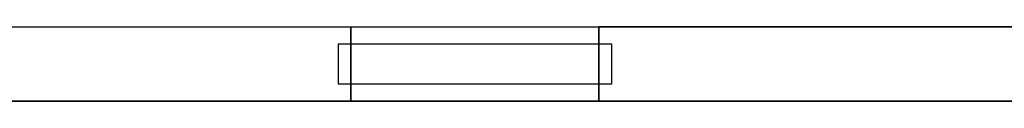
# Model space of a CAD drawing. Header units: millimetres. Extents: x -35 to 33166, y -35 to 31591.
# Tile 29 of 36: x 25572 to 29369, y 7132 to 7418. Entities that reach past the tile are written whole.
import ezdxf

# ---------------------------------------------------------------- set-up
doc = ezdxf.new("R2010")
doc.units = ezdxf.units.MM
doc.header["$LTSCALE"] = 25.4
doc.layers.get('0').update_dxf_attribs({"true_color": 0xffffff})
for name, color, linetype, true_color in [('end caps & lintels', 7, 'Continuous', 0xffa500), ('Walls - L1', 7, 'Continuous', 0xb4b464), ('Walls - L2', 7, 'Continuous', 0x64ff64)]:
    doc.layers.add(name, color=color, linetype=linetype, true_color=true_color)

# ---------------------------------------------------------------- blocks, each defined once
blk = doc.blocks.new('GF-ID05_LeftCap_6in_1')
for p, q in [((0, 152.4), (0, 0)), ((50, 152.4), (0, 152.4)), ((50, 152.4, 457.2), (0, 152.4, 457.2)), ((0, 152.4, 457.2), (0, 0, 457.2)), ((0, 152.4), (0, 152.4, 457.2)), ((50, 0), (50, 152.4)), ((50, 0, 457.2), (50, 152.4, 457.2)), ((50, 152.4), (50, 152.4, 457.2)), ((0, 0), (50, 0)), ((0, 0, 457.2), (50, 0, 457.2)), ((0, 0), (0, 0, 457.2)), ((50, 0), (50, 0, 457.2))]:
    blk.add_line(p, q)
blk = doc.blocks.new('GF-ID05_LeftCap_6in_2')
for p, q in [((0, 152.4), (0, 0)), ((50, 152.4), (0, 152.4)), ((50, 152.4, 457.2), (0, 152.4, 457.2)), ((0, 152.4, 457.2), (0, 0, 457.2)), ((0, 152.4), (0, 152.4, 457.2)), ((50, 0), (50, 152.4)), ((50, 0, 457.2), (50, 152.4, 457.2)), ((50, 152.4), (50, 152.4, 457.2)), ((0, 0), (50, 0)), ((0, 0, 457.2), (50, 0, 457.2)), ((0, 0), (0, 0, 457.2)), ((50, 0), (50, 0, 457.2))]:
    blk.add_line(p, q)
blk = doc.blocks.new('GF-ID05_LeftCap_6in_3')
for p, q in [((0, 152.4), (0, 0)), ((50, 152.4), (0, 152.4)), ((50, 152.4, 457.2), (0, 152.4, 457.2)), ((0, 152.4, 457.2), (0, 0, 457.2)), ((0, 152.4), (0, 152.4, 457.2)), ((50, 0), (50, 152.4)), ((50, 0, 457.2), (50, 152.4, 457.2)), ((50, 152.4), (50, 152.4, 457.2)), ((0, 0), (50, 0)), ((0, 0, 457.2), (50, 0, 457.2)), ((0, 0), (0, 0, 457.2)), ((50, 0), (50, 0, 457.2))]:
    blk.add_line(p, q)
blk = doc.blocks.new('GF-ID05_LeftCap_6in_4')
for p, q in [((0, 152.4), (0, 0)), ((50, 152.4), (0, 152.4)), ((50, 152.4, 457.2), (0, 152.4, 457.2)), ((0, 152.4, 457.2), (0, 0, 457.2)), ((0, 152.4), (0, 152.4, 457.2)), ((50, 0), (50, 152.4)), ((50, 0, 457.2), (50, 152.4, 457.2)), ((50, 152.4), (50, 152.4, 457.2)), ((0, 0), (50, 0)), ((0, 0, 457.2), (50, 0, 457.2)), ((0, 0), (0, 0, 457.2)), ((50, 0), (50, 0, 457.2))]:
    blk.add_line(p, q)
blk = doc.blocks.new('GF-ID05_LeftCap_6in_5')
for p, q in [((0, 152.4), (0, 0)), ((50, 152.4), (0, 152.4)), ((50, 152.4, 457.2), (0, 152.4, 457.2)), ((0, 152.4, 457.2), (0, 0, 457.2)), ((0, 152.4), (0, 152.4, 457.2)), ((50, 0), (50, 152.4)), ((50, 0, 457.2), (50, 152.4, 457.2)), ((50, 152.4), (50, 152.4, 457.2)), ((0, 0), (50, 0)), ((0, 0, 457.2), (50, 0, 457.2)), ((0, 0), (0, 0, 457.2)), ((50, 0), (50, 0, 457.2))]:
    blk.add_line(p, q)
blk = doc.blocks.new('GF-ID05_LeftCap_6in_6')
for p, q in [((0, 152.4), (0, 0)), ((50, 152.4), (0, 152.4)), ((50, 152.4, 457.2), (0, 152.4, 457.2)), ((0, 152.4, 457.2), (0, 0, 457.2)), ((0, 152.4), (0, 152.4, 457.2)), ((50, 0), (50, 152.4)), ((50, 0, 457.2), (50, 152.4, 457.2)), ((50, 152.4), (50, 152.4, 457.2)), ((0, 0), (50, 0)), ((0, 0, 457.2), (50, 0, 457.2)), ((0, 0), (0, 0, 457.2)), ((50, 0), (50, 0, 457.2))]:
    blk.add_line(p, q)
blk = doc.blocks.new('GF-ID05_LeftCap_6in_7')
for p, q in [((0, 152.4), (0, 0)), ((50, 152.4), (0, 152.4)), ((50, 152.4, 31.8), (0, 152.4, 31.8)), ((0, 152.4, 31.8), (0, 0, 31.8)), ((0, 152.4), (0, 152.4, 31.8)), ((50, 0), (50, 152.4)), ((50, 0, 31.8), (50, 152.4, 31.8)), ((50, 152.4), (50, 152.4, 31.8)), ((0, 0), (50, 0)), ((0, 0, 31.8), (50, 0, 31.8)), ((0, 0), (0, 0, 31.8)), ((50, 0), (50, 0, 31.8))]:
    blk.add_line(p, q)
blk = doc.blocks.new('GF-ID05_RightCap_6in_1')
for p, q in [((0, 152.4), (0, 0)), ((50, 152.4), (0, 152.4)), ((50, 152.4, 457.2), (0, 152.4, 457.2)), ((0, 152.4, 457.2), (0, 0, 457.2)), ((0, 152.4), (0, 152.4, 457.2)), ((50, 0), (50, 152.4)), ((50, 0, 457.2), (50, 152.4, 457.2)), ((50, 152.4), (50, 152.4, 457.2)), ((0, 0), (50, 0)), ((0, 0, 457.2), (50, 0, 457.2)), ((0, 0), (0, 0, 457.2)), ((50, 0), (50, 0, 457.2))]:
    blk.add_line(p, q)
blk = doc.blocks.new('GF-ID05_RightCap_6in_2')
for p, q in [((0, 152.4), (0, 0)), ((50, 152.4), (0, 152.4)), ((50, 152.4, 457.2), (0, 152.4, 457.2)), ((0, 152.4, 457.2), (0, 0, 457.2)), ((0, 152.4), (0, 152.4, 457.2)), ((50, 0), (50, 152.4)), ((50, 0, 457.2), (50, 152.4, 457.2)), ((50, 152.4), (50, 152.4, 457.2)), ((0, 0), (50, 0)), ((0, 0, 457.2), (50, 0, 457.2)), ((0, 0), (0, 0, 457.2)), ((50, 0), (50, 0, 457.2))]:
    blk.add_line(p, q)
blk = doc.blocks.new('GF-ID05_RightCap_6in_3')
for p, q in [((0, 152.4), (0, 0)), ((50, 152.4), (0, 152.4)), ((50, 152.4, 457.2), (0, 152.4, 457.2)), ((0, 152.4, 457.2), (0, 0, 457.2)), ((0, 152.4), (0, 152.4, 457.2)), ((50, 0), (50, 152.4)), ((50, 0, 457.2), (50, 152.4, 457.2)), ((50, 152.4), (50, 152.4, 457.2)), ((0, 0), (50, 0)), ((0, 0, 457.2), (50, 0, 457.2)), ((0, 0), (0, 0, 457.2)), ((50, 0), (50, 0, 457.2))]:
    blk.add_line(p, q)
blk = doc.blocks.new('GF-ID05_RightCap_6in_4')
for p, q in [((0, 152.4), (0, 0)), ((50, 152.4), (0, 152.4)), ((50, 152.4, 457.2), (0, 152.4, 457.2)), ((0, 152.4, 457.2), (0, 0, 457.2)), ((0, 152.4), (0, 152.4, 457.2)), ((50, 0), (50, 152.4)), ((50, 0, 457.2), (50, 152.4, 457.2)), ((50, 152.4), (50, 152.4, 457.2)), ((0, 0), (50, 0)), ((0, 0, 457.2), (50, 0, 457.2)), ((0, 0), (0, 0, 457.2)), ((50, 0), (50, 0, 457.2))]:
    blk.add_line(p, q)
blk = doc.blocks.new('GF-ID05_RightCap_6in_5')
for p, q in [((0, 152.4), (0, 0)), ((50, 152.4), (0, 152.4)), ((50, 152.4, 457.2), (0, 152.4, 457.2)), ((0, 152.4, 457.2), (0, 0, 457.2)), ((0, 152.4), (0, 152.4, 457.2)), ((50, 0), (50, 152.4)), ((50, 0, 457.2), (50, 152.4, 457.2)), ((50, 152.4), (50, 152.4, 457.2)), ((0, 0), (50, 0)), ((0, 0, 457.2), (50, 0, 457.2)), ((0, 0), (0, 0, 457.2)), ((50, 0), (50, 0, 457.2))]:
    blk.add_line(p, q)
blk = doc.blocks.new('GF-ID05_RightCap_6in_6')
for p, q in [((0, 152.4), (0, 0)), ((50, 152.4), (0, 152.4)), ((50, 152.4, 457.2), (0, 152.4, 457.2)), ((0, 152.4, 457.2), (0, 0, 457.2)), ((0, 152.4), (0, 152.4, 457.2)), ((50, 0), (50, 152.4)), ((50, 0, 457.2), (50, 152.4, 457.2)), ((50, 152.4), (50, 152.4, 457.2)), ((0, 0), (50, 0)), ((0, 0, 457.2), (50, 0, 457.2)), ((0, 0), (0, 0, 457.2)), ((50, 0), (50, 0, 457.2))]:
    blk.add_line(p, q)
blk = doc.blocks.new('GF-ID05_RightCap_6in_7')
for p, q in [((0, 152.4), (0, 0)), ((50, 152.4), (0, 152.4)), ((50, 152.4, 31.8), (0, 152.4, 31.8)), ((0, 152.4, 31.8), (0, 0, 31.8)), ((0, 152.4), (0, 152.4, 31.8)), ((50, 0), (50, 152.4)), ((50, 0, 31.8), (50, 152.4, 31.8)), ((50, 152.4), (50, 152.4, 31.8)), ((0, 0), (50, 0)), ((0, 0, 31.8), (50, 0, 31.8)), ((0, 0), (0, 0, 31.8)), ((50, 0), (50, 0, 31.8))]:
    blk.add_line(p, q)
blk = doc.blocks.new('GF-ID05_HeadLintel_6in_1')
for p, q in [((0, 152.4), (0, 0)), ((1055, 152.4), (0, 152.4)), ((1055, 152.4, 63), (0, 152.4, 63)), ((0, 152.4, 63), (0, 0, 63)), ((0, 152.4), (0, 152.4, 63)), ((1055, 0), (1055, 152.4)), ((1055, 0, 63), (1055, 152.4, 63)), ((1055, 152.4), (1055, 152.4, 63)), ((0, 0), (1055, 0)), ((0, 0, 63), (1055, 0, 63)), ((0, 0), (0, 0, 63)), ((1055, 0), (1055, 0, 63))]:
    blk.add_line(p, q)
blk = doc.blocks.new('Difference#109')
for p, q in [((21323.514, 7418.02, 3200), (32789.8746, 7418.02, 3200)), ((24480, 7418.02, -100), (26849.5, 7418.02, -100)), ((26849.5, 7132.27, -100), (26849.5, 7418.02, -100)), ((26849.5, 7418.02, -100), (26849.5, 7418.02, 2675.5)), ((26849.5, 7418.02, 2675.5), (26849.5, 7132.27, 2675.5)), ((26849.5, 7418.02, 2675.5), (27805, 7418.02, 2675.5)), ((27805, 7132.27, 2675.5), (27805, 7418.02, 2675.5)), ((27805, 7418.02, 2675.5), (27805, 7418.02, -100)), ((27805, 7418.02, -100), (27805, 7132.27, -100)), ((32814.91, 7418.02, -100), (27805, 7418.02, -100)), ((32789.8746, 7132.27, 3200), (21323.514, 7132.27, 3200)), ((24480, 7132.27, -100), (26849.5, 7132.27, -100)), ((26849.5, 7132.27, 2675.5), (26849.5, 7132.27, -100)), ((27805, 7132.27, 2675.5), (26849.5, 7132.27, 2675.5)), ((27805, 7132.27, -100), (27805, 7132.27, 2675.5)), ((27805, 7132.27, -100), (32814.91, 7132.27, -100))]:
    blk.add_line(p, q)
blk = doc.blocks.new('Group3573')
at = {"layer": 'Walls - L1'}
blk.add_blockref('Difference#109', (0, 0), dxfattribs=at)
blk = doc.blocks.new('Group3723')
for p, q in [((21348.01, 7418.02, 3350), (32805.51, 7418.02, 3350)), ((21348.01, 7418.02, 6225), (30552, 7418.02, 6225)), ((21348.01, 7132.27, 3350), (32805.51, 7132.27, 3350)), ((30552, 7132.27, 6225), (21348.01, 7132.27, 6225))]:
    blk.add_line(p, q)
blk = doc.blocks.new('Group3664')
at = {"layer": 'Walls - L2'}
blk.add_blockref('Group3723', (0, 0), dxfattribs=at)

msp = doc.modelspace()

# ---------------------------------------------------------------- block references
for name in ['Group3573', 'Group3664']:
    msp.add_blockref(name, (0, 0))
at = {"layer": 'end caps & lintels', "rotation": 180}
for name, p in [('GF-ID05_RightCap_6in_1', (26850, 7351.2, -100)), ('GF-ID05_RightCap_6in_2', (26850, 7351.2, 357.2)), ('GF-ID05_RightCap_6in_3', (26850, 7351.2, 814.4)), ('GF-ID05_RightCap_6in_4', (26850, 7351.2, 1271.6)), ('GF-ID05_RightCap_6in_5', (26850, 7351.2, 1728.8)), ('GF-ID05_RightCap_6in_6', (26850, 7351.2, 2186)), ('GF-ID05_RightCap_6in_7', (26850, 7351.2, 2643.2)), ('GF-ID05_HeadLintel_6in_1', (27855, 7351.2, 2675)), ('GF-ID05_LeftCap_6in_1', (27855, 7351.2, -100)), ('GF-ID05_LeftCap_6in_2', (27855, 7351.2, 357.2)), ('GF-ID05_LeftCap_6in_3', (27855, 7351.2, 814.4)), ('GF-ID05_LeftCap_6in_4', (27855, 7351.2, 1271.6)), ('GF-ID05_LeftCap_6in_5', (27855, 7351.2, 1728.8)), ('GF-ID05_LeftCap_6in_6', (27855, 7351.2, 2186)), ('GF-ID05_LeftCap_6in_7', (27855, 7351.2, 2643.2))]:
    msp.add_blockref(name, p, dxfattribs=at)

doc.saveas('drawing.dxf')
